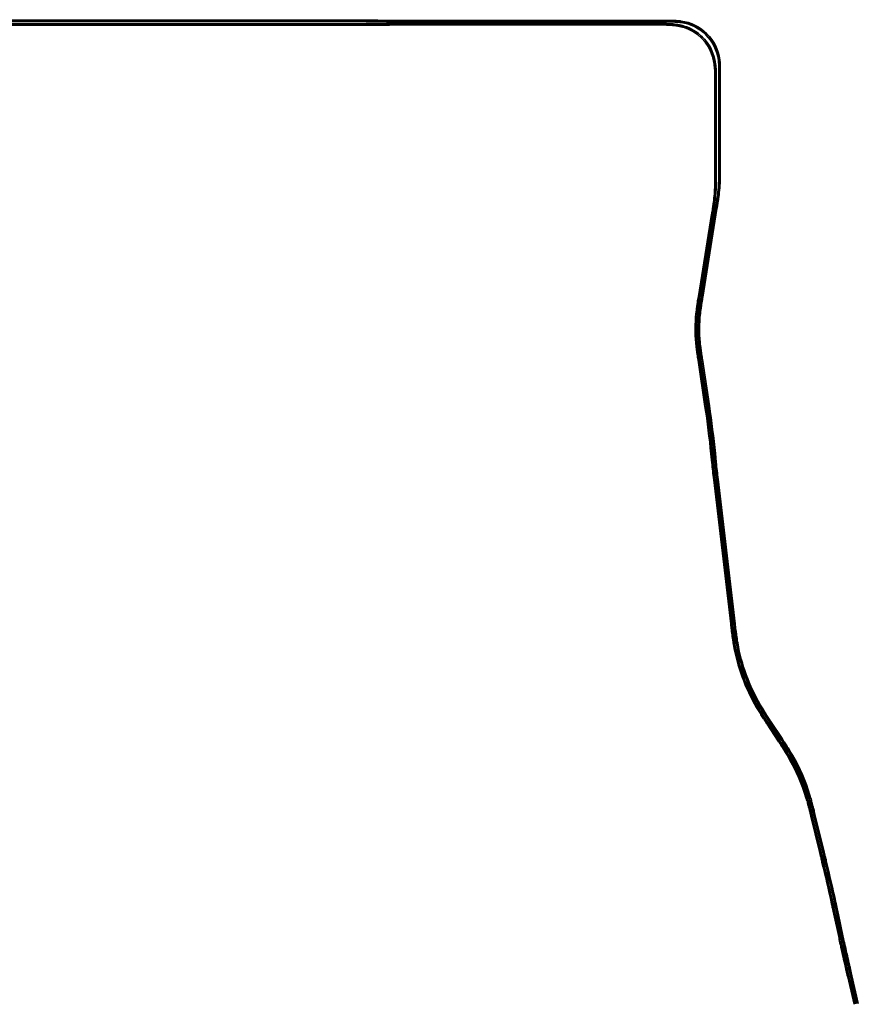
# Model space of a CAD drawing. Header units: metres. Extents: x -5203299 to 2078834, y 245743 to 5817682.
# Tile 256 of 256: x 370246 to 378833, y 5800255 to 5810336. Entities that reach past the tile are written whole.
import ezdxf

# ---------------------------------------------------------------- set-up
doc = ezdxf.new("R2010")
doc.units = ezdxf.units.M
doc.header["$LTSCALE"] = 0.5
doc.layers.add('99.04_Gleisplanung VP 02_23-EB-1236L-A-FAHRKANTE', color=150, linetype='Continuous', lineweight=35, true_color=0x007fff)
doc.layers.add('99.04_Gleisplanung VP 02_23-EB-1236R-A-FAHRKANTE', color=150, linetype='Continuous', lineweight=35, true_color=0x007fff)
doc.layers.add('Keine', color=7, linetype='Continuous', lineweight=9)

# ---------------------------------------------------------------- blocks, each defined once
blk = doc.blocks.new('_23-07-06_Massenplan_TB_Weiterführende Schule-4 (3D)')
at = {"layer": '99.04_Gleisplanung VP 02_23-EB-1236L-A-FAHRKANTE', "flags": 128}
for points in [[(1068.7, -989.2), (1062.2, -961), (1062.2, -961, -0.000172), (1060.7, -954.7), (1060.7, -954.7), (1060.7, -954.7, -0.000515), (1059.7, -950.2), (1059.7, -950.2), (1059.7, -950.2, -0.002501), (1055.3, -930.7), (1055.3, -930.7, -0.000515), (1054.3, -926.2), (1054.3, -926.2, -0.000172), (1053, -919.9), (1053, -919.9), (1048.1, -897), (1048.1, -897, 0.000172), (1046.7, -890.7), (1046.7, -890.7, 0.000516), (1045.7, -886.2), (1045.7, -886.2, 0.005497), (1035.9, -843.5), (1035.9, -843.5, 0.000516), (1034.9, -839), (1034.9, -839, 0.000172), (1033.3, -832.8), (1024.5, -796.7), (1024.5, -796.7, 0.000206), (1023.9, -793.9), (1023.9, -793.9, 0.000617), (1023.4, -791.9), (1023.4, -791.9, 0.001028), (1022.7, -789.3, 0.001439), (1022.1, -787), (1022.1, -787, 0.00185), (1021.5, -784.5), (1021.5, -784.5, 0.002262), (1020.9, -782.2, 0.002673), (1020.2, -779.7), (1020.2, -779.7, 0.003084), (1019.5, -777.4), (1019.5, -777.4), (1019.5, -777.4, 0.059038), (1001.7, -736.6), (1001.7, -736.6, 0.003084), (1000.5, -734.5, 0.002673), (999.2, -732.3, 0.002262), (997.9, -730.2), (997.9, -730.2, 0.00185), (996.5, -728.1), (996.5, -728.1, 0.001439), (995.3, -726.1, 0.001028), (993.8, -723.9, 0.000617), (992.7, -722.1), (992.7, -722.1, 0.000206), (991.1, -719.7), (991.1, -719.7), (979.6, -702.2, -0.000202), (978, -699.7), (978, -699.7, -0.000607), (976.9, -698), (976.9, -698), (976.9, -698, -0.001012), (975.4, -695.8), (975.4, -695.8, -0.001416), (974.1, -693.8), (974.1, -693.8, -0.001821), (972.8, -691.6), (972.8, -691.6, -0.002226), (971.5, -689.5, -0.00263), (970.2, -687.3), (970.2, -687.3, -0.003035), (968.9, -685.2), (968.9, -685.2, -0.089393), (945.3, -620.7, -0.003187), (944.9, -618.1), (944.9, -618.1, -0.002762), (944.5, -615.5), (944.5, -615.5), (944.5, -615.5, -0.002337), (944.1, -613), (944.1, -613, -0.001912), (943.8, -610.3, -0.001487), (943.4, -607.8, -0.001062), (943.1, -605, -0.000637), (942.8, -602.9), (942.8, -602.9, -0.000212), (942.5, -599.8), (942.5, -599.8), (925, -452.1, -0.004356), (923.1, -434.7), (922.2, -425.7), (922.2, -425.7, 0.012297), (916.1, -377), (916.1, -377), (909, -329.6), (909, -329.6, -0.00023), (908.6, -327.1), (908.6, -327.1), (908.6, -327.1, -0.000689), (908.3, -325.2), (908.3, -325.2, -0.001149), (908, -322.8, -0.001608), (907.7, -320.7), (907.7, -320.7, -0.002067), (907.4, -318.4), (907.4, -318.4), (907.4, -318.4, -0.002527), (907.2, -316.3), (907.2, -316.3, -0.002986), (906.9, -314), (906.9, -314, -0.003446), (906.7, -311.8), (906.7, -311.8), (906.7, -311.8, -0.047889), (906.8, -282.4), (906.8, -282.4), (906.8, -282.4, -0.003446), (907.1, -280.2), (907.1, -280.2, -0.002986), (907.4, -277.9), (907.4, -277.9, -0.002527), (907.6, -275.7), (907.6, -275.7), (907.6, -275.7, -0.002067), (908, -273.4), (908, -273.4), (908, -273.4), (908, -273.4, -0.001608), (908.3, -271.3), (908.3, -271.3), (908.3, -271.3, -0.001149), (908.6, -269), (908.6, -269), (908.6, -269), (908.6, -269, -0.000689), (908.9, -267.1), (908.9, -267.1), (908.9, -267.1, -0.00023), (909.4, -264.5), (922.9, -180.7, 0.000535), (923.5, -177), (923.5, -177, 0.001604), (923.9, -174.3), (923.9, -174.3), (923.9, -174.3, 0.002673), (924.4, -170.9), (924.4, -170.9, 0.003742), (924.8, -167.9), (924.8, -167.9, 0.022917), (926.2, -150.6, 0.003742), (926.2, -147.6), (926.2, -147.6, 0.002673), (926.3, -144.1), (926.3, -144.1, 0.001604), (926.3, -141.4), (926.3, -141.4, 0.000535), (926.3, -137.7), (926.3, -137.7), (926.3, -44.3), (926.3, -44.3, 0.000282), (926.3, -42.4), (926.3, -42.4), (926.3, -42.4), (926.3, -42.4, 0.000846), (926.3, -41.1), (926.3, -41.1), (926.3, -41.1, 0.001411), (926.2, -39.4), (926.2, -39.4, 0.001975), (926.2, -37.8), (926.2, -37.8, 0.005642), (926.1, -34.4), (926.1, -34.4), (926.1, -34.4, 0.0079), (926, -31.4), (926, -31.4), (926, -31.4, 0.010157), (925.6, -28.1), (925.6, -28.1, 0.012414), (925.2, -25, 0.014671), (924.6, -21.8), (924.6, -21.8, 0.016929), (923.8, -18.7), (923.8, -18.7), (923.8, -18.7, 0.253394), (894, 11.1), (894, 11.1, 0.016929), (891, 11.9), (891, 11.9, 0.014671), (887.7, 12.5), (887.7, 12.5, 0.012414), (884.7, 12.9), (884.7, 12.9, 0.010157), (881.3, 13.2), (881.3, 13.2, 0.007899), (878.3, 13.4, 0.005642), (874.9, 13.5), (874.9, 13.5, 0.001975), (873.4, 13.5), (873.4, 13.5, 0.001411), (871.6, 13.5), (871.6, 13.5), (871.6, 13.5), (871.6, 13.5, 0.000846), (870.3, 13.5), (870.3, 13.5), (870.3, 13.5), (870.3, 13.5), (870.3, 13.5, 0.000282), (868.4, 13.5), (868.4, 13.5), (611.5, 13.5), (611.5, 13.5, 0.003084), (586.9, 13.4), (586.9, 13.4), (586.9, 13.4), (586.9, 13.4), (586.9, 13.4, -0.0031), (562.1, 13.2), (562.1, 13.2), (-195.7, 13.3)], [(1070.1, -988.8), (1063.5, -960.7), (1063.5, -960.7, -0.000172), (1062.1, -954.4), (1062.1, -954.4), (1062.1, -954.4, -0.000515), (1061.1, -949.9), (1061.1, -949.9, -0.002501), (1056.7, -930.4), (1056.7, -930.4, -0.000515), (1055.7, -925.9), (1055.7, -925.9), (1055.7, -925.9), (1055.7, -925.9, -0.000172), (1054.4, -919.6), (1054.4, -919.6), (1049.5, -896.7, 0.000172), (1048.1, -890.4, 0.000516), (1047.1, -885.9, 0.005497), (1037.3, -843.1, 0.000516), (1036.3, -838.7, 0.000172), (1034.7, -832.4), (1025.9, -796.4, 0.000206), (1025.2, -793.5), (1025.2, -793.5, 0.000617), (1024.7, -791.5), (1024.7, -791.5, 0.001028), (1024.1, -788.9, 0.001439), (1023.5, -786.7, 0.00185), (1022.9, -784.2, 0.002262), (1022.2, -781.8), (1022.2, -781.8, 0.002673), (1021.5, -779.3), (1021.5, -779.3), (1021.5, -779.3, 0.003084), (1020.9, -777), (1020.9, -777, 0.059038), (1003, -735.8, 0.003084), (1001.7, -733.7, 0.002673), (1000.4, -731.5), (1000.4, -731.5, 0.002262), (999.1, -729.5), (999.1, -729.5, 0.00185), (997.7, -727.3, 0.001439), (996.5, -725.3, 0.001028), (995, -723.1, 0.000617), (993.9, -721.3), (993.9, -721.3, 0.000206), (992.3, -718.9), (992.3, -718.9), (980.8, -701.4, -0.000202), (979.2, -698.9, -0.000607), (978.1, -697.2, -0.001012), (976.6, -695, -0.001416), (975.4, -693), (975.4, -693, -0.001821), (974, -690.8), (974, -690.8, -0.002226), (972.7, -688.8, -0.00263), (971.4, -686.6, -0.003035), (970.1, -684.5, -0.089393), (946.7, -620.4), (946.7, -620.4, -0.003187), (946.3, -617.9), (946.3, -617.9), (946.3, -617.9, -0.002762), (945.9, -615.3), (945.9, -615.3, -0.002337), (945.5, -612.8, -0.001912), (945.2, -610.1), (945.2, -610.1, -0.001487), (944.9, -607.6), (944.9, -607.6), (944.9, -607.6, -0.001062), (944.5, -604.9), (944.5, -604.9), (944.5, -604.9, -0.000637), (944.3, -602.7), (944.3, -602.7), (944.3, -602.7, -0.000212), (943.9, -599.7), (926.5, -451.9, -0.004356), (924.6, -434.5), (923.7, -425.6), (923.7, -425.6, 0.012297), (917.5, -376.7), (910.4, -329.4, -0.00023), (910, -326.8), (910, -326.8, -0.000689), (909.8, -325), (909.8, -325), (909.8, -325, -0.001149), (909.4, -322.6), (909.4, -322.6, -0.001608), (909.1, -320.5, -0.002067), (908.8, -318.2), (908.8, -318.2, -0.002527), (908.6, -316.1), (908.6, -316.1), (908.6, -316.1, -0.002986), (908.3, -313.8), (908.3, -313.8), (908.3, -313.8, -0.003446), (908.1, -311.6), (908.1, -311.6, -0.047889), (908.3, -282.5), (908.3, -282.5, -0.003446), (908.5, -280.4), (908.5, -280.4), (908.5, -280.4, -0.002986), (908.8, -278.1), (908.8, -278.1), (908.8, -278.1, -0.002527), (909.1, -275.9), (909.1, -275.9), (909.1, -275.9, -0.002067), (909.4, -273.6), (909.4, -273.6), (909.4, -273.6, -0.001608), (909.7, -271.5), (909.7, -271.5), (909.7, -271.5, -0.001149), (910.1, -269.2), (910.1, -269.2), (910.1, -269.2, -0.000689), (910.4, -267.3), (910.4, -267.3, -0.00023), (910.8, -264.8), (924.3, -181, 0.000535), (924.9, -177.2, 0.001604), (925.3, -174.5), (925.3, -174.5, 0.002673), (925.8, -171.1), (925.8, -171.1), (925.8, -171.1, 0.003742), (926.2, -168.1), (926.2, -168.1), (926.2, -168.1, 0.022917), (927.6, -150.7), (927.6, -150.7, 0.003742), (927.7, -147.6, 0.002673), (927.7, -144.2, 0.001604), (927.7, -141.4, 0.000535), (927.7, -137.7), (927.7, -44.3), (927.7, -44.3), (927.7, -44.3, 0.000282), (927.7, -42.4), (927.7, -42.4), (927.7, -42.4, 0.000846), (927.7, -41.1), (927.7, -41.1), (927.7, -41.1, 0.001411), (927.7, -39.3), (927.7, -39.3), (927.7, -39.3, 0.001975), (927.7, -37.8), (927.7, -37.8), (927.7, -37.8, 0.005642), (927.6, -34.4), (927.6, -34.4), (927.6, -34.4, 0.0079), (927.4, -31.3), (927.4, -31.3, 0.010157), (927.1, -27.9), (927.1, -27.9, 0.012414), (926.6, -24.7), (926.6, -24.7), (926.6, -24.7, 0.014671), (926, -21.4), (926, -21.4, 0.016929), (925.2, -18.3, 0.253394), (894.4, 12.4, 0.016929), (891.3, 13.3), (891.3, 13.3, 0.014671), (888, 13.9), (888, 13.9, 0.012414), (884.8, 14.3, 0.010157), (881.4, 14.7), (881.4, 14.7, 0.007899), (878.4, 14.8), (878.4, 14.8), (878.4, 14.8, 0.005642), (874.9, 14.9), (874.9, 14.9, 0.001975), (873.4, 15), (873.4, 15, 0.001411), (871.7, 15), (871.7, 15), (871.7, 15), (871.7, 15, 0.000846), (870.3, 15), (870.3, 15), (870.3, 15), (870.3, 15), (870.3, 15, 0.000282), (868.4, 15), (868.4, 15), (868.4, 15), (611.5, 15), (611.5, 15, 0.003084), (586.8, 14.8), (586.8, 14.8, -0.0031), (562.1, 14.7), (-195.7, 14.7, -0.005965)]]:
    blk.add_lwpolyline(points, format="xyb", dxfattribs=at)
at = {"layer": '99.04_Gleisplanung VP 02_23-EB-1236R-A-FAHRKANTE', "flags": 128}
for points in [[(1073, -988.2), (1066.5, -960, -0.000172), (1065.1, -953.7), (1065.1, -953.7, -0.000516), (1064.1, -949.2), (1064.1, -949.2), (1064.1, -949.2, -0.0025), (1059.7, -929.7), (1059.7, -929.7, -0.000516), (1058.7, -925.3), (1058.7, -925.3, -0.000172), (1057.4, -919), (1057.4, -919), (1057.4, -919), (1052.4, -896), (1052.4, -896, 0.000172), (1051.1, -889.8), (1051.1, -889.8), (1051.1, -889.8, 0.000516), (1050.1, -885.3), (1050.1, -885.3, 0.005498), (1040.3, -842.4), (1040.3, -842.4, 0.000516), (1039.2, -837.9), (1039.2, -837.9), (1039.2, -837.9, 0.000172), (1037.7, -831.7), (1037.7, -831.7), (1028.7, -794.7, 0.000206), (1028, -791.8, 0.000617), (1027.5, -789.8, 0.001028), (1026.8, -787.3, 0.001439), (1026.3, -785, 0.00185), (1025.6, -782.5), (1025.6, -782.5, 0.002262), (1025, -780.1), (1025, -780.1, 0.002673), (1024.3, -777.7), (1024.3, -777.7, 0.003084), (1023.6, -775.3), (1023.6, -775.3, 0.059096), (1005.7, -734.1, 0.003084), (1004.4, -732, 0.002673), (1003.1, -729.8, 0.002262), (1001.8, -727.7, 0.00185), (1000.4, -725.6, 0.001439), (999.2, -723.6), (999.2, -723.6, 0.001028), (997.7, -721.4), (997.7, -721.4, 0.000617), (996.6, -719.6), (996.6, -719.6, 0.000206), (995, -717.2), (995, -717.2), (983.3, -699.4, -0.000206), (981.7, -697, -0.000617), (980.6, -695.2), (980.6, -695.2, -0.001028), (979.2, -693), (979.2, -693, -0.001439), (977.9, -691), (977.9, -691, -0.00185), (976.5, -688.8), (976.5, -688.8), (976.5, -688.8, -0.002262), (975.2, -686.8), (975.2, -686.8, -0.002673), (973.9, -684.6, -0.003084), (972.7, -682.5), (972.7, -682.5, -0.089685), (949.6, -619.2), (949.6, -619.2, -0.003084), (949.2, -616.8), (949.2, -616.8, -0.002673), (948.9, -614.3), (948.9, -614.3), (948.9, -614.3, -0.002262), (948.5, -611.9), (948.5, -611.9), (948.5, -611.9, -0.00185), (948.2, -609.4), (948.2, -609.4, -0.001439), (947.9, -607, -0.001028), (947.5, -604.4, -0.000617), (947.3, -602.3), (947.3, -602.3, -0.000206), (947, -599.5), (947, -599.5), (929.5, -451.5, -0.004356), (927.6, -434.2), (926.7, -425.3), (926.7, -425.3, 0.012297), (920.6, -376.3), (920.6, -376.3), (913.4, -329), (913.4, -329), (913.4, -329, -0.000234), (913.1, -326.4), (913.1, -326.4), (913.1, -326.4, -0.000703), (912.8, -324.5, -0.001172), (912.4, -322.2), (912.4, -322.2, -0.001641), (912.2, -320.1), (912.2, -320.1, -0.002109), (911.9, -317.8, -0.002578), (911.6, -315.6), (911.6, -315.6, -0.003047), (911.3, -313.4), (911.3, -313.4), (911.3, -313.4, -0.003516), (911.1, -311.2), (911.1, -311.2), (911.1, -311.2, -0.04729), (911.3, -283), (911.3, -283, -0.003516), (911.5, -280.8, -0.003047), (911.8, -278.6, -0.002578), (912.1, -276.4, -0.002109), (912.4, -274.1, -0.001641), (912.7, -272), (912.7, -272, -0.001172), (913.1, -269.7), (913.1, -269.7), (913.1, -269.7), (913.1, -269.7, -0.000703), (913.4, -267.8), (913.4, -267.8, -0.000234), (913.8, -265.2), (928.4, -174.5), (928.4, -174.5, 0.000486), (929, -171), (929, -171), (929, -171, 0.001457), (929.3, -168.5), (929.3, -168.5, 0.002428), (929.8, -165.4, 0.003399), (930.2, -162.6, 0.024483), (931.7, -143.7, 0.003399), (931.8, -140.8, 0.002428), (931.8, -137.7), (931.8, -137.7, 0.001457), (931.8, -135.1), (931.8, -135.1), (931.8, -135.1, 0.000486), (931.8, -131.6), (931.8, -131.6), (931.8, -34.3, 0.000515), (931.8, -32.6), (931.8, -32.6, 0.001545), (931.8, -31.3, 0.002576), (931.8, -29.7, 0.003606), (931.7, -28.3, 0.004636), (931.7, -26.7, 0.005666), (931.6, -25.3), (931.6, -25.3, 0.006697), (931.4, -23.7), (931.4, -23.7, 0.007727), (931.3, -22.2), (931.3, -22.2, 0.33882), (891.5, 17.5), (891.5, 17.5), (891.5, 17.5, 0.007727), (890.1, 17.7), (890.1, 17.7), (890.1, 17.7, 0.006697), (888.5, 17.8), (888.5, 17.8, 0.005666), (887, 17.9), (887, 17.9, 0.004636), (885.5, 18), (885.5, 18), (885.5, 18, 0.003606), (884.1, 18), (884.1, 18), (884.1, 18, 0.002576), (882.5, 18), (882.5, 18, 0.001545), (881.2, 18), (881.2, 18), (881.2, 18), (881.2, 18, 0.000515), (879.5, 18), (879.5, 18), (611.5, 18), (611.5, 18), (611.5, 18, -0.00304), (587.2, 18.2), (587.2, 18.2), (587.2, 18.2, 0.003024), (563, 18.3), (563, 18.3), (563, 18.3), (563, 18.3), (-195.6, 18.4)], [(1071.6, -988.5), (1065.1, -960.3), (1065.1, -960.3, -0.000172), (1063.7, -954), (1063.7, -954), (1063.7, -954, -0.000516), (1062.7, -949.6), (1062.7, -949.6), (1062.7, -949.6, -0.0025), (1058.3, -930), (1058.3, -930), (1058.3, -930, -0.000516), (1057.3, -925.6), (1057.3, -925.6), (1057.3, -925.6, -0.000172), (1056, -919.3), (1056, -919.3), (1051, -896.3, 0.000172), (1049.7, -890.1, 0.000516), (1048.7, -885.6), (1048.7, -885.6, 0.005498), (1038.9, -842.7), (1038.9, -842.7, 0.000516), (1037.8, -838.3, 0.000172), (1036.3, -832.1), (1036.3, -832.1), (1027.3, -795), (1027.3, -795, 0.000206), (1026.6, -792.2), (1026.6, -792.2, 0.000617), (1026.1, -790.2, 0.001028), (1025.4, -787.6, 0.001439), (1024.9, -785.3, 0.00185), (1024.2, -782.8), (1024.2, -782.8, 0.002262), (1023.6, -780.5), (1023.6, -780.5, 0.002673), (1022.9, -778.1), (1022.9, -778.1, 0.003084), (1022.2, -775.7), (1022.2, -775.7), (1022.2, -775.7, 0.059096), (1004.4, -734.8), (1004.4, -734.8, 0.003084), (1003.2, -732.7, 0.002673), (1001.9, -730.6, 0.002262), (1000.6, -728.5), (1000.6, -728.5, 0.00185), (999.2, -726.3), (999.2, -726.3), (999.2, -726.3, 0.001439), (998, -724.3), (998, -724.3, 0.001028), (996.5, -722.1, 0.000617), (995.4, -720.4), (995.4, -720.4, 0.000206), (993.8, -718), (982.1, -700.2), (982.1, -700.2), (982.1, -700.2, -0.000206), (980.5, -697.7), (980.5, -697.7), (980.5, -697.7, -0.000617), (979.4, -696), (979.4, -696, -0.001028), (977.9, -693.8), (977.9, -693.8, -0.001439), (976.7, -691.8), (976.7, -691.8, -0.00185), (975.3, -689.6), (975.3, -689.6, -0.002262), (974, -687.5), (974, -687.5, -0.002673), (972.7, -685.3), (972.7, -685.3, -0.003084), (971.4, -683.2), (971.4, -683.2, -0.089685), (948.2, -619.5, -0.003084), (947.8, -617.1, -0.002673), (947.4, -614.5), (947.4, -614.5, -0.002262), (947.1, -612.1), (947.1, -612.1, -0.00185), (946.7, -609.6, -0.001439), (946.4, -607.2), (946.4, -607.2, -0.001028), (946.1, -604.6), (946.1, -604.6), (946.1, -604.6, -0.000617), (945.9, -602.5), (945.9, -602.5, -0.000206), (945.5, -599.6), (928.1, -451.7), (928.1, -451.7, -0.004356), (926.2, -434.4), (926.2, -434.4), (925.3, -425.4, 0.012297), (919.1, -376.5), (912, -329.2), (912, -329.2, -0.000234), (911.6, -326.6), (911.6, -326.6), (911.6, -326.6, -0.000703), (911.4, -324.7), (911.4, -324.7), (911.4, -324.7, -0.001172), (911, -322.4), (911, -322.4), (911, -322.4, -0.001641), (910.7, -320.3), (910.7, -320.3, -0.002109), (910.4, -318), (910.4, -318, -0.002578), (910.2, -315.8), (910.2, -315.8, -0.003047), (909.9, -313.5), (909.9, -313.5, -0.003516), (909.7, -311.3), (909.7, -311.3), (909.7, -311.3, -0.04729), (909.9, -282.9), (909.9, -282.9, -0.003516), (910.1, -280.7), (910.1, -280.7, -0.003047), (910.4, -278.4), (910.4, -278.4, -0.002578), (910.6, -276.2), (910.6, -276.2, -0.002109), (911, -273.9), (911, -273.9), (911, -273.9, -0.001641), (911.3, -271.8), (911.3, -271.8), (911.3, -271.8, -0.001172), (911.7, -269.5), (911.7, -269.5), (911.7, -269.5, -0.000703), (911.9, -267.6), (911.9, -267.6), (911.9, -267.6), (911.9, -267.6, -0.000234), (912.4, -265), (912.4, -265), (927, -174.2, 0.000486), (927.5, -170.8, 0.001457), (927.9, -168.3), (927.9, -168.3, 0.002428), (928.4, -165.2, 0.003399), (928.8, -162.4), (928.8, -162.4, 0.024483), (930.3, -143.6), (930.3, -143.6, 0.003399), (930.3, -140.8, 0.002428), (930.4, -137.6, 0.001457), (930.4, -135.1), (930.4, -135.1), (930.4, -135.1, 0.000486), (930.4, -131.6), (930.4, -131.6), (930.4, -34.3), (930.4, -34.3, 0.000515), (930.4, -32.6), (930.4, -32.6, 0.001545), (930.4, -31.3), (930.4, -31.3, 0.002576), (930.3, -29.7), (930.3, -29.7, 0.003606), (930.3, -28.3, 0.004636), (930.2, -26.8, 0.005666), (930.1, -25.4, 0.006697), (930, -23.9), (930, -23.9, 0.007727), (929.8, -22.4), (929.8, -22.4), (929.8, -22.4, 0.33882), (891.3, 16.1), (891.3, 16.1), (891.3, 16.1, 0.007727), (889.9, 16.2), (889.9, 16.2), (889.9, 16.2), (889.9, 16.2, 0.006697), (888.4, 16.4), (888.4, 16.4), (888.4, 16.4, 0.005666), (887, 16.5), (887, 16.5), (887, 16.5, 0.004636), (885.4, 16.5), (885.4, 16.5), (885.4, 16.5), (885.4, 16.5, 0.003606), (884, 16.6), (884, 16.6), (884, 16.6, 0.002576), (882.5, 16.6), (882.5, 16.6), (882.5, 16.6), (882.5, 16.6), (882.5, 16.6, 0.001545), (881.2, 16.6), (881.2, 16.6, 0.000515), (879.5, 16.6), (611.5, 16.6, -0.00304), (587.2, 16.7), (587.2, 16.7), (587.2, 16.7, 0.003024), (563, 16.9), (-195.6, 16.9, -0.005965)]]:
    blk.add_lwpolyline(points, format="xyb", dxfattribs=at)

msp = doc.modelspace()

# ---------------------------------------------------------------- block references
at = {"layer": 'Keine', "color": 1, "xscale": 10, "yscale": 10, "zscale": 10}
msp.add_blockref('_23-07-06_Massenplan_TB_Weiterführende Schule-4 (3D)', (368102, 5810147), dxfattribs=at)

doc.saveas('drawing.dxf')
